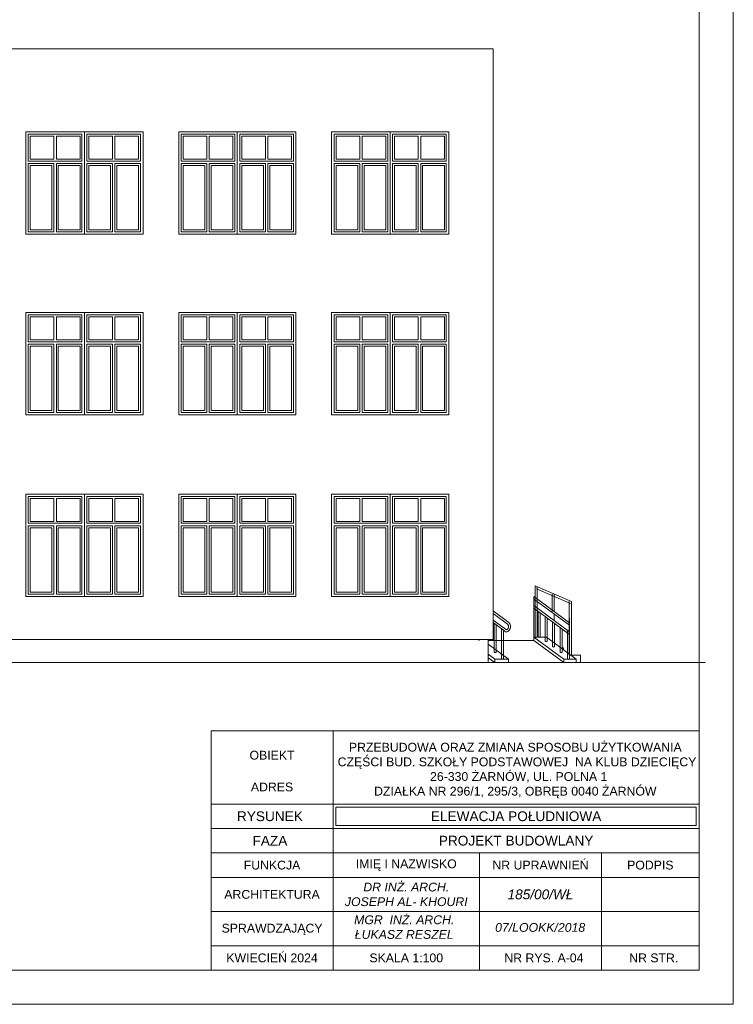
# Model space of a CAD drawing. Header units: millimetres. Extents: x 72202 to 304796, y 21658 to 519946.
# Tile 137 of 139: x 221946 to 223408, y 220606 to 222622. Entities that reach past the tile are written whole.
import ezdxf

# ---------------------------------------------------------------- set-up
doc = ezdxf.new("R2010")
doc.units = ezdxf.units.MM
for name, color, linetype, lineweight in [('LINIA CIENKA', 7, 'Continuous', 13), ('LINIA WYMIAROWANIE', 253, 'Continuous', 9), ('OPISY', 253, 'Continuous', 9)]:
    doc.layers.add(name, color=color, linetype=linetype, lineweight=lineweight)
doc.layers.add('LINIA-NIE DRUKOWAĆ', color=253, linetype='Continuous', lineweight=20, plot=False)
doc.styles.add('simplex', font='arial.ttf')

msp = doc.modelspace()

# ---------------------------------------------------------------- linework, layer by layer
at = {"layer": 'LINIA CIENKA'}
for p, q in [((218508.167, 222562.846), (222916.206, 222562.846)), ((222916.206, 222562.846), (222916.206, 221352.846)), ((221958.852, 222392.846), (221958.852, 222182.846)), ((221958.852, 222392.846), (222198.852, 222392.846)), ((222198.852, 222392.846), (222198.852, 222182.846)), ((222272.057, 222392.846), (222272.057, 222182.846)), ((222272.057, 222392.846), (222512.057, 222392.846)), ((222512.057, 222392.846), (222512.057, 222182.846)), ((222585.225, 222392.846), (222585.225, 222182.846)), ((222585.225, 222392.846), (222825.225, 222392.846)), ((222825.225, 222392.846), (222825.225, 222182.846)), ((221958.852, 222182.846), (222198.852, 222182.846)), ((222272.057, 222182.846), (222512.057, 222182.846)), ((222585.225, 222182.846), (222825.225, 222182.846)), ((221958.852, 222022.846), (221958.852, 221812.846)), ((221958.852, 222022.846), (222198.852, 222022.846)), ((222198.852, 222022.846), (222198.852, 221812.846)), ((222272.057, 222022.846), (222272.057, 221812.846)), ((222272.057, 222022.846), (222512.057, 222022.846)), ((222512.057, 222022.846), (222512.057, 221812.846)), ((222585.225, 222022.846), (222585.225, 221812.846)), ((222585.225, 222022.846), (222825.225, 222022.846)), ((222825.225, 222022.846), (222825.225, 221812.846)), ((221958.852, 221812.846), (222198.852, 221812.846)), ((222272.057, 221812.846), (222512.057, 221812.846)), ((222585.225, 221812.846), (222825.225, 221812.846)), ((221958.852, 221650.846), (221958.852, 221440.846)), ((221958.852, 221650.846), (222198.852, 221650.846)), ((222198.852, 221650.846), (222198.852, 221440.846)), ((222272.057, 221650.846), (222272.057, 221440.846)), ((222272.057, 221650.846), (222512.057, 221650.846)), ((222512.057, 221650.846), (222512.057, 221440.846)), ((222585.225, 221650.846), (222585.225, 221440.846)), ((222585.225, 221650.846), (222825.225, 221650.846)), ((222825.225, 221650.846), (222825.225, 221440.846)), ((223002.167, 221462.646), (223076.367, 221430.846)), ((223002.167, 221357.846), (223002.167, 221462.646)), ((223006.367, 221357.846), (223006.367, 221460.846)), ((221958.852, 221440.846), (222198.852, 221440.846)), ((222272.057, 221440.846), (222512.057, 221440.846)), ((222585.225, 221440.846), (222825.225, 221440.846)), ((222999.673, 221350.846), (222999.673, 221440.846)), ((222999.673, 221440.846), (223072.678, 221387.171)), ((223004.713, 221456.985), (223074.713, 221426.985)), ((223037.167, 221410.191), (223037.167, 221445.846)), ((223041.367, 221410.191), (223041.367, 221445.846)), ((222999.673, 221435.633), (223072.678, 221381.958)), ((222999.673, 221422.228), (223072.678, 221368.554)), ((223072.167, 221320.846), (223072.167, 221430.846)), ((223076.367, 221320.846), (223076.367, 221430.846)), ((222916.206, 221411.478), (222948.541, 221387.705)), ((222916.206, 221406.265), (222945.733, 221384.557)), ((222999.673, 221417.015), (223072.678, 221363.341)), ((223008.302, 221357.846), (223008.302, 221409.137)), ((223012.502, 221357.846), (223012.502, 221406.049)), ((223022.6, 221348.875), (223022.6, 221400.166)), ((223041.367, 221391.574), (223041.367, 221404.978)), ((222916.206, 221392.86), (222943.665, 221372.672)), ((222916.206, 221387.647), (222943.03, 221367.926)), ((222917.975, 221326.381), (222917.975, 221386.347)), ((222922.175, 221326.381), (222922.175, 221383.259)), ((223026.8, 221348.875), (223026.8, 221397.078)), ((223037.892, 221337.628), (223037.892, 221388.919)), ((223042.092, 221337.628), (223042.092, 221385.831)), ((223072.678, 221395.846), (223072.678, 221312.846)), ((222933.269, 221375.103), (222933.269, 221312.846)), ((222937.469, 221372.015), (222937.469, 221312.846)), ((223053.184, 221326.381), (223053.184, 221377.673)), ((223057.384, 221326.381), (223057.384, 221374.585)), ((223068.478, 221371.641), (223068.478, 221312.846)), ((218508.167, 221352.846), (222916.206, 221352.846)), ((222906.206, 221352.846), (222906.206, 221305.846)), ((222906.206, 221350.846), (222999.673, 221350.846)), ((222947.675, 221312.846), (222906.206, 221343.334)), ((223060.88, 221312.846), (222999.673, 221357.846)), ((223060.88, 221305.846), (222999.673, 221350.846)), ((223025.332, 221357.846), (223086.498, 221312.846)), ((222919.475, 221312.846), (222906.206, 221322.601)), ((222906.206, 221320.846), (222908.594, 221320.846)), ((222917.975, 221326.381), (222922.175, 221326.381)), ((223037.892, 221337.628), (223042.092, 221337.628)), ((223053.184, 221326.381), (223057.384, 221326.381)), ((223057.384, 221335.846), (223060.204, 221335.846)), ((223060.204, 221332.19), (223060.204, 221335.846)), ((223075.624, 221320.846), (223095.204, 221320.846)), ((223095.204, 221305.846), (223095.204, 221320.846)), ((222919.475, 221305.846), (222906.206, 221315.601)), ((222947.675, 221312.846), (222919.475, 221312.846)), ((222919.475, 221305.846), (222919.475, 221312.846)), ((222933.269, 221312.846), (222937.469, 221312.846)), ((222947.675, 221305.846), (222947.675, 221312.846)), ((223086.498, 221312.846), (223060.88, 221312.846)), ((223060.88, 221305.846), (223060.88, 221312.846)), ((223068.478, 221312.846), (223072.678, 221312.846)), ((223086.498, 221305.846), (223086.498, 221312.846)), ((222338.167, 221165.846), (223338.167, 221165.846))]:
    msp.add_line(p, q, dxfattribs=at)
at = {"layer": 'LINIA CIENKA', "color": 8}
for p, q in [((221963.852, 222387.846), (221963.852, 222332.846)), ((221963.852, 222387.846), (222073.852, 222387.846)), ((222073.852, 222387.846), (222073.852, 222332.846)), ((222078.852, 222392.846), (222078.852, 222182.846)), ((222083.852, 222387.846), (222193.852, 222387.846)), ((222083.852, 222387.846), (222083.852, 222332.846)), ((222193.852, 222387.846), (222193.852, 222332.846)), ((222277.057, 222387.846), (222277.057, 222332.846)), ((222277.057, 222387.846), (222387.057, 222387.846)), ((222387.057, 222387.846), (222387.057, 222332.846)), ((222392.057, 222392.846), (222392.057, 222182.846)), ((222397.057, 222387.846), (222507.057, 222387.846)), ((222397.057, 222387.846), (222397.057, 222332.846)), ((222507.057, 222387.846), (222507.057, 222332.846)), ((222590.225, 222387.846), (222590.225, 222332.846)), ((222590.225, 222387.846), (222700.225, 222387.846)), ((222700.225, 222387.846), (222700.225, 222332.846)), ((222705.225, 222392.846), (222705.225, 222182.846)), ((222710.225, 222387.846), (222820.225, 222387.846)), ((222710.225, 222387.846), (222710.225, 222332.846)), ((222820.225, 222387.846), (222820.225, 222332.846)), ((221967.852, 222383.846), (221967.852, 222336.846)), ((221967.852, 222383.846), (222016.352, 222383.846)), ((222016.352, 222336.846), (222016.352, 222383.846)), ((222021.352, 222383.846), (222069.852, 222383.846)), ((222021.352, 222336.846), (222021.352, 222383.846)), ((222069.852, 222383.846), (222069.852, 222336.846)), ((222087.852, 222383.846), (222087.852, 222336.846)), ((222087.852, 222383.846), (222136.352, 222383.846)), ((222136.352, 222336.846), (222136.352, 222383.846)), ((222141.352, 222383.846), (222189.852, 222383.846)), ((222141.352, 222336.846), (222141.352, 222383.846)), ((222189.852, 222383.846), (222189.852, 222336.846)), ((222281.057, 222383.846), (222281.057, 222336.846)), ((222281.057, 222383.846), (222329.557, 222383.846)), ((222329.557, 222336.846), (222329.557, 222383.846)), ((222334.557, 222383.846), (222383.057, 222383.846)), ((222334.557, 222336.846), (222334.557, 222383.846)), ((222383.057, 222383.846), (222383.057, 222336.846)), ((222401.057, 222383.846), (222401.057, 222336.846)), ((222401.057, 222383.846), (222449.557, 222383.846)), ((222449.557, 222336.846), (222449.557, 222383.846)), ((222454.557, 222383.846), (222503.057, 222383.846)), ((222454.557, 222336.846), (222454.557, 222383.846)), ((222503.057, 222383.846), (222503.057, 222336.846)), ((222594.225, 222383.846), (222594.225, 222336.846)), ((222594.225, 222383.846), (222642.725, 222383.846)), ((222642.725, 222336.846), (222642.725, 222383.846)), ((222647.725, 222383.846), (222696.225, 222383.846)), ((222647.725, 222336.846), (222647.725, 222383.846)), ((222696.225, 222383.846), (222696.225, 222336.846)), ((222714.225, 222383.846), (222714.225, 222336.846)), ((222714.225, 222383.846), (222762.725, 222383.846)), ((222762.725, 222336.846), (222762.725, 222383.846)), ((222767.725, 222383.846), (222816.225, 222383.846)), ((222767.725, 222336.846), (222767.725, 222383.846)), ((222816.225, 222383.846), (222816.225, 222336.846)), ((221963.852, 222332.846), (222073.852, 222332.846)), ((221963.852, 222327.846), (221963.852, 222187.846)), ((221963.852, 222327.846), (222016.352, 222327.846)), ((221967.852, 222336.846), (222016.352, 222336.846)), ((222016.352, 222327.846), (222016.352, 222187.846)), ((222021.352, 222336.846), (222069.852, 222336.846)), ((222021.352, 222327.846), (222073.852, 222327.846)), ((222021.352, 222327.846), (222021.352, 222187.846)), ((222073.852, 222327.846), (222073.852, 222187.846)), ((222083.852, 222332.846), (222193.852, 222332.846)), ((222083.852, 222327.846), (222136.352, 222327.846)), ((222083.852, 222327.846), (222083.852, 222187.846)), ((222087.852, 222336.846), (222136.352, 222336.846)), ((222136.352, 222327.846), (222136.352, 222187.846)), ((222141.352, 222336.846), (222189.852, 222336.846)), ((222141.352, 222327.846), (222193.852, 222327.846)), ((222141.352, 222327.846), (222141.352, 222187.846)), ((222193.852, 222327.846), (222193.852, 222187.846)), ((222277.057, 222332.846), (222387.057, 222332.846)), ((222277.057, 222327.846), (222277.057, 222187.846)), ((222277.057, 222327.846), (222329.557, 222327.846)), ((222281.057, 222336.846), (222329.557, 222336.846)), ((222329.557, 222327.846), (222329.557, 222187.846)), ((222334.557, 222336.846), (222383.057, 222336.846)), ((222334.557, 222327.846), (222387.057, 222327.846)), ((222334.557, 222327.846), (222334.557, 222187.846)), ((222387.057, 222327.846), (222387.057, 222187.846)), ((222397.057, 222332.846), (222507.057, 222332.846)), ((222397.057, 222327.846), (222449.557, 222327.846)), ((222397.057, 222327.846), (222397.057, 222187.846)), ((222401.057, 222336.846), (222449.557, 222336.846)), ((222449.557, 222327.846), (222449.557, 222187.846)), ((222454.557, 222336.846), (222503.057, 222336.846)), ((222454.557, 222327.846), (222507.057, 222327.846)), ((222454.557, 222327.846), (222454.557, 222187.846)), ((222507.057, 222327.846), (222507.057, 222187.846)), ((222590.225, 222332.846), (222700.225, 222332.846)), ((222590.225, 222327.846), (222590.225, 222187.846)), ((222590.225, 222327.846), (222642.725, 222327.846)), ((222594.225, 222336.846), (222642.725, 222336.846)), ((222642.725, 222327.846), (222642.725, 222187.846)), ((222647.725, 222336.846), (222696.225, 222336.846)), ((222647.725, 222327.846), (222700.225, 222327.846)), ((222647.725, 222327.846), (222647.725, 222187.846)), ((222700.225, 222327.846), (222700.225, 222187.846)), ((222710.225, 222332.846), (222820.225, 222332.846)), ((222710.225, 222327.846), (222762.725, 222327.846)), ((222710.225, 222327.846), (222710.225, 222187.846)), ((222714.225, 222336.846), (222762.725, 222336.846)), ((222762.725, 222327.846), (222762.725, 222187.846)), ((222767.725, 222336.846), (222816.225, 222336.846)), ((222767.725, 222327.846), (222820.225, 222327.846)), ((222767.725, 222327.846), (222767.725, 222187.846)), ((222820.225, 222327.846), (222820.225, 222187.846)), ((221967.852, 222323.846), (221967.852, 222191.846)), ((221967.852, 222323.846), (222012.352, 222323.846)), ((222012.352, 222323.846), (222012.352, 222191.846)), ((222025.352, 222323.846), (222069.852, 222323.846)), ((222025.352, 222323.846), (222025.352, 222191.846)), ((222069.852, 222323.846), (222069.852, 222191.846)), ((222087.852, 222323.846), (222087.852, 222191.846)), ((222087.852, 222323.846), (222132.352, 222323.846)), ((222132.352, 222323.846), (222132.352, 222191.846)), ((222145.352, 222323.846), (222189.852, 222323.846)), ((222145.352, 222323.846), (222145.352, 222191.846)), ((222189.852, 222323.846), (222189.852, 222191.846)), ((222281.057, 222323.846), (222281.057, 222191.846)), ((222281.057, 222323.846), (222325.557, 222323.846)), ((222325.557, 222323.846), (222325.557, 222191.846)), ((222338.557, 222323.846), (222383.057, 222323.846)), ((222338.557, 222323.846), (222338.557, 222191.846)), ((222383.057, 222323.846), (222383.057, 222191.846)), ((222401.057, 222323.846), (222401.057, 222191.846)), ((222401.057, 222323.846), (222445.557, 222323.846)), ((222445.557, 222323.846), (222445.557, 222191.846)), ((222458.557, 222323.846), (222503.057, 222323.846)), ((222458.557, 222323.846), (222458.557, 222191.846)), ((222503.057, 222323.846), (222503.057, 222191.846)), ((222594.225, 222323.846), (222594.225, 222191.846)), ((222594.225, 222323.846), (222638.725, 222323.846)), ((222638.725, 222323.846), (222638.725, 222191.846)), ((222651.725, 222323.846), (222696.225, 222323.846)), ((222651.725, 222323.846), (222651.725, 222191.846)), ((222696.225, 222323.846), (222696.225, 222191.846)), ((222714.225, 222323.846), (222714.225, 222191.846)), ((222714.225, 222323.846), (222758.725, 222323.846)), ((222758.725, 222323.846), (222758.725, 222191.846)), ((222771.725, 222323.846), (222816.225, 222323.846)), ((222771.725, 222323.846), (222771.725, 222191.846)), ((222816.225, 222323.846), (222816.225, 222191.846)), ((221963.852, 222187.846), (222016.352, 222187.846)), ((221967.852, 222191.846), (222012.352, 222191.846)), ((222021.352, 222187.846), (222073.852, 222187.846)), ((222025.352, 222191.846), (222069.852, 222191.846)), ((222083.852, 222187.846), (222136.352, 222187.846)), ((222087.852, 222191.846), (222132.352, 222191.846)), ((222141.352, 222187.846), (222193.852, 222187.846)), ((222145.352, 222191.846), (222189.852, 222191.846)), ((222277.057, 222187.846), (222329.557, 222187.846)), ((222281.057, 222191.846), (222325.557, 222191.846)), ((222334.557, 222187.846), (222387.057, 222187.846)), ((222338.557, 222191.846), (222383.057, 222191.846)), ((222397.057, 222187.846), (222449.557, 222187.846)), ((222401.057, 222191.846), (222445.557, 222191.846)), ((222454.557, 222187.846), (222507.057, 222187.846)), ((222458.557, 222191.846), (222503.057, 222191.846)), ((222590.225, 222187.846), (222642.725, 222187.846)), ((222594.225, 222191.846), (222638.725, 222191.846)), ((222647.725, 222187.846), (222700.225, 222187.846)), ((222651.725, 222191.846), (222696.225, 222191.846)), ((222710.225, 222187.846), (222762.725, 222187.846)), ((222714.225, 222191.846), (222758.725, 222191.846)), ((222767.725, 222187.846), (222820.225, 222187.846)), ((222771.725, 222191.846), (222816.225, 222191.846)), ((221963.852, 222017.846), (221963.852, 221962.846)), ((221963.852, 222017.846), (222073.852, 222017.846)), ((221967.852, 222013.846), (221967.852, 221966.846)), ((221967.852, 222013.846), (222016.352, 222013.846)), ((222016.352, 221966.846), (222016.352, 222013.846)), ((222021.352, 222013.846), (222069.852, 222013.846)), ((222021.352, 221966.846), (222021.352, 222013.846)), ((222069.852, 222013.846), (222069.852, 221966.846)), ((222073.852, 222017.846), (222073.852, 221962.846)), ((222078.852, 222022.846), (222078.852, 221812.846)), ((222083.852, 222017.846), (222193.852, 222017.846)), ((222083.852, 222017.846), (222083.852, 221962.846)), ((222087.852, 222013.846), (222087.852, 221966.846)), ((222087.852, 222013.846), (222136.352, 222013.846)), ((222136.352, 221966.846), (222136.352, 222013.846)), ((222141.352, 222013.846), (222189.852, 222013.846)), ((222141.352, 221966.846), (222141.352, 222013.846)), ((222189.852, 222013.846), (222189.852, 221966.846)), ((222193.852, 222017.846), (222193.852, 221962.846)), ((222277.057, 222017.846), (222277.057, 221962.846)), ((222277.057, 222017.846), (222387.057, 222017.846)), ((222281.057, 222013.846), (222281.057, 221966.846)), ((222281.057, 222013.846), (222329.557, 222013.846)), ((222329.557, 221966.846), (222329.557, 222013.846)), ((222334.557, 222013.846), (222383.057, 222013.846)), ((222334.557, 221966.846), (222334.557, 222013.846)), ((222383.057, 222013.846), (222383.057, 221966.846)), ((222387.057, 222017.846), (222387.057, 221962.846)), ((222392.057, 222022.846), (222392.057, 221812.846)), ((222397.057, 222017.846), (222507.057, 222017.846)), ((222397.057, 222017.846), (222397.057, 221962.846)), ((222401.057, 222013.846), (222401.057, 221966.846)), ((222401.057, 222013.846), (222449.557, 222013.846)), ((222449.557, 221966.846), (222449.557, 222013.846)), ((222454.557, 222013.846), (222503.057, 222013.846)), ((222454.557, 221966.846), (222454.557, 222013.846)), ((222503.057, 222013.846), (222503.057, 221966.846)), ((222507.057, 222017.846), (222507.057, 221962.846)), ((222590.225, 222017.846), (222590.225, 221962.846)), ((222590.225, 222017.846), (222700.225, 222017.846)), ((222594.225, 222013.846), (222594.225, 221966.846)), ((222594.225, 222013.846), (222642.725, 222013.846)), ((222642.725, 221966.846), (222642.725, 222013.846)), ((222647.725, 222013.846), (222696.225, 222013.846)), ((222647.725, 221966.846), (222647.725, 222013.846)), ((222696.225, 222013.846), (222696.225, 221966.846)), ((222700.225, 222017.846), (222700.225, 221962.846)), ((222705.225, 222022.846), (222705.225, 221812.846)), ((222710.225, 222017.846), (222820.225, 222017.846)), ((222710.225, 222017.846), (222710.225, 221962.846)), ((222714.225, 222013.846), (222714.225, 221966.846)), ((222714.225, 222013.846), (222762.725, 222013.846)), ((222762.725, 221966.846), (222762.725, 222013.846)), ((222767.725, 222013.846), (222816.225, 222013.846)), ((222767.725, 221966.846), (222767.725, 222013.846)), ((222816.225, 222013.846), (222816.225, 221966.846)), ((222820.225, 222017.846), (222820.225, 221962.846)), ((221967.852, 221966.846), (222016.352, 221966.846)), ((222021.352, 221966.846), (222069.852, 221966.846)), ((222087.852, 221966.846), (222136.352, 221966.846)), ((222141.352, 221966.846), (222189.852, 221966.846)), ((222281.057, 221966.846), (222329.557, 221966.846)), ((222334.557, 221966.846), (222383.057, 221966.846)), ((222401.057, 221966.846), (222449.557, 221966.846)), ((222454.557, 221966.846), (222503.057, 221966.846)), ((222594.225, 221966.846), (222642.725, 221966.846)), ((222647.725, 221966.846), (222696.225, 221966.846)), ((222714.225, 221966.846), (222762.725, 221966.846)), ((222767.725, 221966.846), (222816.225, 221966.846)), ((221963.852, 221962.846), (222073.852, 221962.846)), ((221963.852, 221957.846), (221963.852, 221817.846)), ((221963.852, 221957.846), (222016.352, 221957.846)), ((221967.852, 221953.846), (221967.852, 221821.846)), ((221967.852, 221953.846), (222012.352, 221953.846)), ((222012.352, 221953.846), (222012.352, 221821.846)), ((222016.352, 221957.846), (222016.352, 221817.846)), ((222021.352, 221957.846), (222073.852, 221957.846)), ((222021.352, 221957.846), (222021.352, 221817.846)), ((222025.352, 221953.846), (222069.852, 221953.846)), ((222025.352, 221953.846), (222025.352, 221821.846)), ((222069.852, 221953.846), (222069.852, 221821.846)), ((222073.852, 221957.846), (222073.852, 221817.846)), ((222083.852, 221962.846), (222193.852, 221962.846)), ((222083.852, 221957.846), (222136.352, 221957.846)), ((222083.852, 221957.846), (222083.852, 221817.846)), ((222087.852, 221953.846), (222087.852, 221821.846)), ((222087.852, 221953.846), (222132.352, 221953.846)), ((222132.352, 221953.846), (222132.352, 221821.846)), ((222136.352, 221957.846), (222136.352, 221817.846)), ((222141.352, 221957.846), (222193.852, 221957.846)), ((222141.352, 221957.846), (222141.352, 221817.846)), ((222145.352, 221953.846), (222189.852, 221953.846)), ((222145.352, 221953.846), (222145.352, 221821.846)), ((222189.852, 221953.846), (222189.852, 221821.846)), ((222193.852, 221957.846), (222193.852, 221817.846)), ((222277.057, 221962.846), (222387.057, 221962.846)), ((222277.057, 221957.846), (222277.057, 221817.846)), ((222277.057, 221957.846), (222329.557, 221957.846)), ((222281.057, 221953.846), (222281.057, 221821.846)), ((222281.057, 221953.846), (222325.557, 221953.846)), ((222325.557, 221953.846), (222325.557, 221821.846)), ((222329.557, 221957.846), (222329.557, 221817.846)), ((222334.557, 221957.846), (222387.057, 221957.846)), ((222334.557, 221957.846), (222334.557, 221817.846)), ((222338.557, 221953.846), (222383.057, 221953.846)), ((222338.557, 221953.846), (222338.557, 221821.846)), ((222383.057, 221953.846), (222383.057, 221821.846)), ((222387.057, 221957.846), (222387.057, 221817.846)), ((222397.057, 221962.846), (222507.057, 221962.846)), ((222397.057, 221957.846), (222449.557, 221957.846)), ((222397.057, 221957.846), (222397.057, 221817.846)), ((222401.057, 221953.846), (222401.057, 221821.846)), ((222401.057, 221953.846), (222445.557, 221953.846)), ((222445.557, 221953.846), (222445.557, 221821.846)), ((222449.557, 221957.846), (222449.557, 221817.846)), ((222454.557, 221957.846), (222507.057, 221957.846)), ((222454.557, 221957.846), (222454.557, 221817.846)), ((222458.557, 221953.846), (222503.057, 221953.846)), ((222458.557, 221953.846), (222458.557, 221821.846)), ((222503.057, 221953.846), (222503.057, 221821.846)), ((222507.057, 221957.846), (222507.057, 221817.846)), ((222590.225, 221962.846), (222700.225, 221962.846)), ((222590.225, 221957.846), (222590.225, 221817.846)), ((222590.225, 221957.846), (222642.725, 221957.846)), ((222594.225, 221953.846), (222594.225, 221821.846)), ((222594.225, 221953.846), (222638.725, 221953.846)), ((222638.725, 221953.846), (222638.725, 221821.846)), ((222642.725, 221957.846), (222642.725, 221817.846)), ((222647.725, 221957.846), (222700.225, 221957.846)), ((222647.725, 221957.846), (222647.725, 221817.846)), ((222651.725, 221953.846), (222696.225, 221953.846)), ((222651.725, 221953.846), (222651.725, 221821.846)), ((222696.225, 221953.846), (222696.225, 221821.846)), ((222700.225, 221957.846), (222700.225, 221817.846)), ((222710.225, 221962.846), (222820.225, 221962.846)), ((222710.225, 221957.846), (222762.725, 221957.846)), ((222710.225, 221957.846), (222710.225, 221817.846)), ((222714.225, 221953.846), (222714.225, 221821.846)), ((222714.225, 221953.846), (222758.725, 221953.846)), ((222758.725, 221953.846), (222758.725, 221821.846)), ((222762.725, 221957.846), (222762.725, 221817.846)), ((222767.725, 221957.846), (222820.225, 221957.846)), ((222767.725, 221957.846), (222767.725, 221817.846)), ((222771.725, 221953.846), (222816.225, 221953.846)), ((222771.725, 221953.846), (222771.725, 221821.846)), ((222816.225, 221953.846), (222816.225, 221821.846)), ((222820.225, 221957.846), (222820.225, 221817.846)), ((221963.852, 221817.846), (222016.352, 221817.846)), ((221967.852, 221821.846), (222012.352, 221821.846)), ((222021.352, 221817.846), (222073.852, 221817.846)), ((222025.352, 221821.846), (222069.852, 221821.846)), ((222083.852, 221817.846), (222136.352, 221817.846)), ((222087.852, 221821.846), (222132.352, 221821.846)), ((222141.352, 221817.846), (222193.852, 221817.846)), ((222145.352, 221821.846), (222189.852, 221821.846)), ((222277.057, 221817.846), (222329.557, 221817.846)), ((222281.057, 221821.846), (222325.557, 221821.846)), ((222334.557, 221817.846), (222387.057, 221817.846)), ((222338.557, 221821.846), (222383.057, 221821.846)), ((222397.057, 221817.846), (222449.557, 221817.846)), ((222401.057, 221821.846), (222445.557, 221821.846)), ((222454.557, 221817.846), (222507.057, 221817.846)), ((222458.557, 221821.846), (222503.057, 221821.846)), ((222590.225, 221817.846), (222642.725, 221817.846)), ((222594.225, 221821.846), (222638.725, 221821.846)), ((222647.725, 221817.846), (222700.225, 221817.846)), ((222651.725, 221821.846), (222696.225, 221821.846)), ((222710.225, 221817.846), (222762.725, 221817.846)), ((222714.225, 221821.846), (222758.725, 221821.846)), ((222767.725, 221817.846), (222820.225, 221817.846)), ((222771.725, 221821.846), (222816.225, 221821.846)), ((221963.852, 221645.846), (221963.852, 221590.846)), ((221963.852, 221645.846), (222073.852, 221645.846)), ((221967.852, 221641.846), (221967.852, 221594.846)), ((221967.852, 221641.846), (222016.352, 221641.846)), ((222016.352, 221594.846), (222016.352, 221641.846)), ((222021.352, 221641.846), (222069.852, 221641.846)), ((222021.352, 221594.846), (222021.352, 221641.846)), ((222069.852, 221641.846), (222069.852, 221594.846)), ((222073.852, 221645.846), (222073.852, 221590.846)), ((222078.852, 221650.846), (222078.852, 221440.846)), ((222083.852, 221645.846), (222193.852, 221645.846)), ((222083.852, 221645.846), (222083.852, 221590.846)), ((222087.852, 221641.846), (222087.852, 221594.846)), ((222087.852, 221641.846), (222136.352, 221641.846)), ((222136.352, 221594.846), (222136.352, 221641.846)), ((222141.352, 221641.846), (222189.852, 221641.846)), ((222141.352, 221594.846), (222141.352, 221641.846)), ((222189.852, 221641.846), (222189.852, 221594.846)), ((222193.852, 221645.846), (222193.852, 221590.846)), ((222277.057, 221645.846), (222277.057, 221590.846)), ((222277.057, 221645.846), (222387.057, 221645.846)), ((222281.057, 221641.846), (222281.057, 221594.846)), ((222281.057, 221641.846), (222329.557, 221641.846)), ((222329.557, 221594.846), (222329.557, 221641.846)), ((222334.557, 221641.846), (222383.057, 221641.846)), ((222334.557, 221594.846), (222334.557, 221641.846)), ((222383.057, 221641.846), (222383.057, 221594.846)), ((222387.057, 221645.846), (222387.057, 221590.846)), ((222392.057, 221650.846), (222392.057, 221440.846)), ((222397.057, 221645.846), (222507.057, 221645.846)), ((222397.057, 221645.846), (222397.057, 221590.846)), ((222401.057, 221641.846), (222401.057, 221594.846)), ((222401.057, 221641.846), (222449.557, 221641.846)), ((222449.557, 221594.846), (222449.557, 221641.846)), ((222454.557, 221641.846), (222503.057, 221641.846)), ((222454.557, 221594.846), (222454.557, 221641.846)), ((222503.057, 221641.846), (222503.057, 221594.846)), ((222507.057, 221645.846), (222507.057, 221590.846)), ((222590.225, 221645.846), (222590.225, 221590.846)), ((222590.225, 221645.846), (222700.225, 221645.846)), ((222594.225, 221641.846), (222594.225, 221594.846)), ((222594.225, 221641.846), (222642.725, 221641.846)), ((222642.725, 221594.846), (222642.725, 221641.846)), ((222647.725, 221641.846), (222696.225, 221641.846)), ((222647.725, 221594.846), (222647.725, 221641.846)), ((222696.225, 221641.846), (222696.225, 221594.846)), ((222700.225, 221645.846), (222700.225, 221590.846)), ((222705.225, 221650.846), (222705.225, 221440.846)), ((222710.225, 221645.846), (222820.225, 221645.846)), ((222710.225, 221645.846), (222710.225, 221590.846)), ((222714.225, 221641.846), (222714.225, 221594.846)), ((222714.225, 221641.846), (222762.725, 221641.846)), ((222762.725, 221594.846), (222762.725, 221641.846)), ((222767.725, 221641.846), (222816.225, 221641.846)), ((222767.725, 221594.846), (222767.725, 221641.846)), ((222816.225, 221641.846), (222816.225, 221594.846)), ((222820.225, 221645.846), (222820.225, 221590.846)), ((221963.852, 221590.846), (222073.852, 221590.846)), ((221963.852, 221585.846), (221963.852, 221445.846)), ((221963.852, 221585.846), (222016.352, 221585.846)), ((221967.852, 221594.846), (222016.352, 221594.846)), ((221967.852, 221581.846), (221967.852, 221449.846)), ((221967.852, 221581.846), (222012.352, 221581.846)), ((222012.352, 221581.846), (222012.352, 221449.846)), ((222016.352, 221585.846), (222016.352, 221445.846)), ((222021.352, 221594.846), (222069.852, 221594.846)), ((222021.352, 221585.846), (222073.852, 221585.846)), ((222021.352, 221585.846), (222021.352, 221445.846)), ((222025.352, 221581.846), (222069.852, 221581.846)), ((222025.352, 221581.846), (222025.352, 221449.846)), ((222069.852, 221581.846), (222069.852, 221449.846)), ((222073.852, 221585.846), (222073.852, 221445.846)), ((222083.852, 221590.846), (222193.852, 221590.846)), ((222083.852, 221585.846), (222136.352, 221585.846)), ((222083.852, 221585.846), (222083.852, 221445.846)), ((222087.852, 221594.846), (222136.352, 221594.846)), ((222087.852, 221581.846), (222087.852, 221449.846)), ((222087.852, 221581.846), (222132.352, 221581.846)), ((222132.352, 221581.846), (222132.352, 221449.846)), ((222136.352, 221585.846), (222136.352, 221445.846)), ((222141.352, 221594.846), (222189.852, 221594.846)), ((222141.352, 221585.846), (222193.852, 221585.846)), ((222141.352, 221585.846), (222141.352, 221445.846)), ((222145.352, 221581.846), (222189.852, 221581.846)), ((222145.352, 221581.846), (222145.352, 221449.846)), ((222189.852, 221581.846), (222189.852, 221449.846)), ((222193.852, 221585.846), (222193.852, 221445.846)), ((222277.057, 221590.846), (222387.057, 221590.846)), ((222277.057, 221585.846), (222277.057, 221445.846)), ((222277.057, 221585.846), (222329.557, 221585.846)), ((222281.057, 221594.846), (222329.557, 221594.846)), ((222281.057, 221581.846), (222281.057, 221449.846)), ((222281.057, 221581.846), (222325.557, 221581.846)), ((222325.557, 221581.846), (222325.557, 221449.846)), ((222329.557, 221585.846), (222329.557, 221445.846)), ((222334.557, 221594.846), (222383.057, 221594.846)), ((222334.557, 221585.846), (222387.057, 221585.846)), ((222334.557, 221585.846), (222334.557, 221445.846)), ((222338.557, 221581.846), (222383.057, 221581.846)), ((222338.557, 221581.846), (222338.557, 221449.846)), ((222383.057, 221581.846), (222383.057, 221449.846)), ((222387.057, 221585.846), (222387.057, 221445.846)), ((222397.057, 221590.846), (222507.057, 221590.846)), ((222397.057, 221585.846), (222449.557, 221585.846)), ((222397.057, 221585.846), (222397.057, 221445.846)), ((222401.057, 221594.846), (222449.557, 221594.846)), ((222401.057, 221581.846), (222401.057, 221449.846)), ((222401.057, 221581.846), (222445.557, 221581.846)), ((222445.557, 221581.846), (222445.557, 221449.846)), ((222449.557, 221585.846), (222449.557, 221445.846)), ((222454.557, 221594.846), (222503.057, 221594.846)), ((222454.557, 221585.846), (222507.057, 221585.846)), ((222454.557, 221585.846), (222454.557, 221445.846)), ((222458.557, 221581.846), (222503.057, 221581.846)), ((222458.557, 221581.846), (222458.557, 221449.846)), ((222503.057, 221581.846), (222503.057, 221449.846)), ((222507.057, 221585.846), (222507.057, 221445.846)), ((222590.225, 221590.846), (222700.225, 221590.846)), ((222590.225, 221585.846), (222590.225, 221445.846)), ((222590.225, 221585.846), (222642.725, 221585.846)), ((222594.225, 221594.846), (222642.725, 221594.846)), ((222594.225, 221581.846), (222594.225, 221449.846)), ((222594.225, 221581.846), (222638.725, 221581.846)), ((222638.725, 221581.846), (222638.725, 221449.846)), ((222642.725, 221585.846), (222642.725, 221445.846)), ((222647.725, 221594.846), (222696.225, 221594.846)), ((222647.725, 221585.846), (222700.225, 221585.846)), ((222647.725, 221585.846), (222647.725, 221445.846)), ((222651.725, 221581.846), (222696.225, 221581.846)), ((222651.725, 221581.846), (222651.725, 221449.846)), ((222696.225, 221581.846), (222696.225, 221449.846)), ((222700.225, 221585.846), (222700.225, 221445.846)), ((222710.225, 221590.846), (222820.225, 221590.846)), ((222710.225, 221585.846), (222762.725, 221585.846)), ((222710.225, 221585.846), (222710.225, 221445.846)), ((222714.225, 221594.846), (222762.725, 221594.846)), ((222714.225, 221581.846), (222714.225, 221449.846)), ((222714.225, 221581.846), (222758.725, 221581.846)), ((222758.725, 221581.846), (222758.725, 221449.846)), ((222762.725, 221585.846), (222762.725, 221445.846)), ((222767.725, 221594.846), (222816.225, 221594.846)), ((222767.725, 221585.846), (222820.225, 221585.846)), ((222767.725, 221585.846), (222767.725, 221445.846)), ((222771.725, 221581.846), (222816.225, 221581.846)), ((222771.725, 221581.846), (222771.725, 221449.846)), ((222816.225, 221581.846), (222816.225, 221449.846)), ((222820.225, 221585.846), (222820.225, 221445.846)), ((221963.852, 221445.846), (222016.352, 221445.846)), ((221967.852, 221449.846), (222012.352, 221449.846)), ((222021.352, 221445.846), (222073.852, 221445.846)), ((222025.352, 221449.846), (222069.852, 221449.846)), ((222083.852, 221445.846), (222136.352, 221445.846)), ((222087.852, 221449.846), (222132.352, 221449.846)), ((222141.352, 221445.846), (222193.852, 221445.846)), ((222145.352, 221449.846), (222189.852, 221449.846)), ((222277.057, 221445.846), (222329.557, 221445.846)), ((222281.057, 221449.846), (222325.557, 221449.846)), ((222334.557, 221445.846), (222387.057, 221445.846)), ((222338.557, 221449.846), (222383.057, 221449.846)), ((222397.057, 221445.846), (222449.557, 221445.846)), ((222401.057, 221449.846), (222445.557, 221449.846)), ((222454.557, 221445.846), (222507.057, 221445.846)), ((222458.557, 221449.846), (222503.057, 221449.846)), ((222590.225, 221445.846), (222642.725, 221445.846)), ((222594.225, 221449.846), (222638.725, 221449.846)), ((222647.725, 221445.846), (222700.225, 221445.846)), ((222651.725, 221449.846), (222696.225, 221449.846)), ((222710.225, 221445.846), (222762.725, 221445.846)), ((222714.225, 221449.846), (222758.725, 221449.846)), ((222767.725, 221445.846), (222820.225, 221445.846)), ((222771.725, 221449.846), (222816.225, 221449.846))]:
    msp.add_line(p, q, dxfattribs=at)
at = {"layer": 'LINIA CIENKA'}
msp.add_lwpolyline([(218208.167, 220675.846), (218208.167, 223503.294), (223338.167, 223503.294), (223338.167, 220675.846)], close=True, dxfattribs=at)
for points in [[(222999.673, 221350.846), (222999.673, 221357.846), (223025.332, 221357.846)], [(218208.167, 221305.846), (218208.167, 221305.846), (223350.708, 221305.846)]]:
    msp.add_lwpolyline(points, dxfattribs=at)
for centre, radius, start, end in [((222939.959, 221379.439), 11.915, 284.934625, 63.426164), ((222939.959, 221379.439), 7.715, 298.708258, 65.800712), ((223010.402, 221361.437), 4.16, 239.684062, 300.315938), ((223024.7, 221352.466), 4.16, 239.684062, 300.315938), ((222920.075, 221329.973), 4.16, 239.684062, 300.315938), ((223039.992, 221341.219), 4.16, 239.684062, 300.315938), ((223055.284, 221329.973), 4.16, 239.684062, 300.315938), ((222935.369, 221316.437), 4.16, 239.684062, 300.315938), ((223070.578, 221316.437), 4.16, 239.684062, 300.315938)]:
    msp.add_arc(centre, radius, start, end, dxfattribs=at)
at = {"layer": 'LINIA WYMIAROWANIE', "lineweight": -3, "ltscale": 4}
msp.add_line((222886.925, 221352.846), (222886.925, 221350.846), dxfattribs=at)
at = {"layer": 'LINIA-NIE DRUKOWAĆ'}
msp.add_lwpolyline([(217908.167, 223575.846), (217908.167, 220605.846), (223408.167, 220605.846), (223408.167, 223575.846)], close=True, dxfattribs=at)
at = {"layer": 'OPISY'}
for p, q in [((222338.167, 220675.846), (222338.167, 221165.846)), ((222588.167, 220675.846), (222588.167, 221165.846)), ((223338.167, 221095.846), (223338.167, 220675.846)), ((222338.167, 221015.846), (223338.167, 221015.846)), ((222594.167, 220971.846), (222594.167, 221009.846)), ((222594.167, 221009.846), (223332.167, 221009.846)), ((223332.167, 221009.846), (223332.167, 220971.846)), ((222338.167, 220965.846), (223338.167, 220965.846)), ((222594.167, 220971.846), (223332.167, 220971.846)), ((222338.167, 220915.846), (223338.167, 220915.846)), ((222888.167, 220675.846), (222888.167, 220915.846)), ((223138.167, 220675.846), (223138.167, 220915.846)), ((222338.167, 220865.846), (223338.167, 220865.846)), ((222338.167, 220795.846), (223338.167, 220795.846)), ((222338.167, 220725.846), (223338.167, 220725.846)), ((222338.167, 220675.846), (223338.167, 220675.846))]:
    msp.add_line(p, q, dxfattribs=at)

# ---------------------------------------------------------------- texts
at = {"layer": 'OPISY', "attachment_point": 5, "style": 'simplex'}
for s, insert, char_height, width in [('\\A1;PRZEBUDOWA ORAZ ZMIANA SPOSOBU UŻYTKOWANIA\\P CZĘŚCI BUD. SZKOŁY PODSTAWOWEJ  NA KLUB DZIECIĘCY  \\P  26-330 ŻARNÓW, UL. POLNA 1\\PDZIAŁKA NR 296/1, 295/3, OBRĘB 0040 ŻARNÓW', (222961.546, 221084.592), 18, 879.64412), ('OBIEKT', (222463.167, 221115.846), 18, 250), ('\\PADRES', (222463.167, 221065.846), 18, 250), ('RYSUNEK', (222458.838, 220990.846), 20, 241.34214), ('ELEWACJA POŁUDNIOWA', (222963.167, 220990.846), 20, 738), ('FAZA', (222458.838, 220940.846), 20, 241.34214), ('PROJEKT BUDOWLANY', (222963.167, 220940.846), 20, 738), ('FUNKCJA', (222463.167, 220890.846), 18, 250), ('IMIĘ I NAZWISKO', (222738.167, 220890.846), 18, 300), ('NR UPRAWNIEŃ', (223013.167, 220890.846), 18, 250), ('PODPIS', (223238.167, 220890.846), 18, 200), ('{\\fArial|b0|i1|c238|p34;DR INŻ. ARCH. \\PJOSEPH AL- KHOURI}', (222738.167, 220830.846), 18, 300), ('ARCHITEKTURA', (222463.167, 220830.846), 18, 250), ('{\\fArial|b0|i1|c238|p34;185/00/WŁ}', (223013.167, 220830.846), 20, 250), ('{\\fArial|b0|i1|c238|p34;MGR  INŻ. ARCH. \\PŁUKASZ RESZEL}', (222734.026, 220763.822), 18, 300), ('SPRAWDZAJĄCY', (222463.286, 220759.127), 18, 300), ('{\\fArial|b0|i1|c238|p34;07/LOOKK/2018}', (223012.498, 220763.213), 18, 300), ('KWIECIEŃ 2024', (222463.167, 220700.846), 18, 250), ('SKALA 1:100', (222738.167, 220700.846), 18, 300), ('  NR RYS. A-04', (223013.167, 220700.846), 18, 250), ('  NR STR.', (223238.167, 220700.846), 18, 200)]:
    msp.add_mtext(s, dxfattribs=dict(at, insert=insert, char_height=char_height, width=width))

doc.saveas('drawing.dxf')
